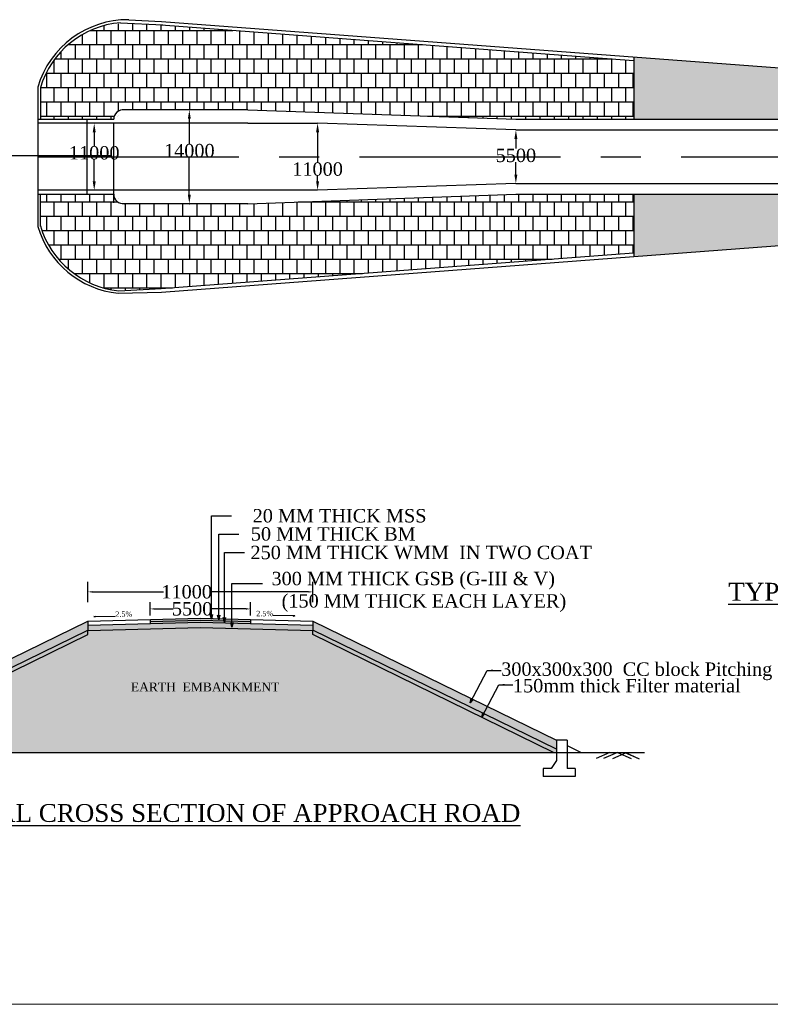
# Model space of a CAD drawing. Header units: millimetres. Extents: x -20950785 to 43207042, y -3207472 to 3168443.
# Tile 25 of 89: x 8473757 to 8557750, y -793794 to -683605. Entities that reach past the tile are written whole.
import ezdxf

# ---------------------------------------------------------------- set-up
doc = ezdxf.new("R2010")
doc.units = ezdxf.units.MM
doc.header["$LTSCALE"] = 60
doc.header["$MEASUREMENT"] = 0
doc.linetypes.add('CENTERX2', pattern=[4, 2.5, -0.5, 0.5, -0.5])
doc.styles.add('style1', font='txt.shx', dxfattribs={"height": 1})
doc.dimstyles.get("Standard").update_dxf_attribs({"dimtxt": 400, "dimasz": 215, "dimexe": 0.18, "dimexo": 0.0625, "dimgap": 0.09, "dimtad": 0, "dimtih": 1, "dimtoh": 1, "dimdec": 0, "dimzin": 4, "dimdsep": 46, "dimtxsty": 'Standard', "dimblk": 'OPEN90', "dimcen": 0, "dimadec": 0, "dimazin": 1, "dimtfac": 1, "dimtdec": 0, "dimtix": 1, "dimtofl": 0, "dimtmove": 0, "dimatfit": 3, "dimldrblk": 'OPEN30', "dimfxl": 1, "dimtolj": 1, "dimtzin": 0, "dimarcsym": 0})
pattern_1 = [(37.5, (2007986.2, 183336.07), (-5.6694022, 173.4141392), [0, -136.8, 0, -153, 0, -146.25]), (7.5, (2007986.2, 183336.07), (159.2799035, 253.993146), [0, -73.8, 0, -123.3, 0, -47.25]), (327.5, (2007875.5, 183336.07), (280.2727676, 0.5093148), [0, -45, 0, -162, 0, -211.5]), (317.5, (2007875.5, 183336.07), (270.551394, 78.990801), [0, -22.5, 0, -106.2, 0, -121.5])]

# ---------------------------------------------------------------- blocks, each defined once
blk = doc.blocks.new('*D109')
at = {"color": 0, "linetype": 'Continuous', "lineweight": -2, "transparency": 16777216}
for p, q in [((8482098, -695196), (8482098, -695196)), ((8482098, -696196), (8482098, -697749)), ((8482098, -701696), (8482098, -699275)), ((8482098, -702696), (8482098, -702696))]:
    blk.add_line(p, q, dxfattribs=at)
for points in [[(8481932, -696196), (8482265, -696196), (8482098, -695196)], [(8481932, -701696), (8482265, -701696), (8482098, -702696)]]:
    blk.add_solid(points, dxfattribs=at)
at = {"layer": 'Defpoints', "color": 0, "linetype": 'Continuous', "lineweight": -2, "transparency": 16777216}
for p in [(8482098, -695196), (8482098, -702696), (8482098, -702696)]:
    blk.add_point(p, dxfattribs=at)
at = {"color": 0, "linetype": 'Continuous', "transparency": 16777216, "insert": (8482098, -698512), "char_height": 500, "attachment_point": 5}
blk.add_mtext('\\A1;{\\fTimes New Roman|b0|i0|c0|p18;\\H3x;11000}', dxfattribs=at)
blk = doc.blocks.new('*D110')
at = {"color": 0, "linetype": 'Continuous', "lineweight": -2, "transparency": 16777216}
for p, q in [((8499279, -695196), (8507091, -695196)), ((8507091, -696196), (8507091, -699567)), ((8507091, -701696), (8507091, -701093)), ((8507091, -702696), (8507091, -702696))]:
    blk.add_line(p, q, dxfattribs=at)
for points in [[(8506924, -696196), (8507258, -696196), (8507091, -695196)], [(8506924, -701696), (8507258, -701696), (8507091, -702696)]]:
    blk.add_solid(points, dxfattribs=at)
at = {"layer": 'Defpoints', "color": 0, "linetype": 'Continuous', "lineweight": -2, "transparency": 16777216}
for p in [(8499279, -695196), (8507091, -702696), (8507091, -702696)]:
    blk.add_point(p, dxfattribs=at)
at = {"color": 0, "linetype": 'Continuous', "transparency": 16777216, "insert": (8507091, -700330), "char_height": 500, "attachment_point": 5}
blk.add_mtext('\\A1;{\\fTimes New Roman|b0|i0|c0|p18;\\H3x;11000}', dxfattribs=at)
blk = doc.blocks.new('*D111')
at = {"color": 0, "linetype": 'Continuous', "lineweight": -2, "transparency": 16777216}
for p, q in [((8529279, -695946), (8529279, -695946)), ((8529279, -696946), (8529279, -698035)), ((8529279, -700946), (8529279, -699561)), ((8529279, -701946), (8529279, -701946))]:
    blk.add_line(p, q, dxfattribs=at)
for points in [[(8529113, -696946), (8529446, -696946), (8529279, -695946)], [(8529113, -700946), (8529446, -700946), (8529279, -701946)]]:
    blk.add_solid(points, dxfattribs=at)
at = {"layer": 'Defpoints', "color": 0, "linetype": 'Continuous', "lineweight": -2, "transparency": 16777216}
for p in [(8529279, -695946), (8529279, -701946), (8529279, -701946)]:
    blk.add_point(p, dxfattribs=at)
at = {"color": 0, "linetype": 'Continuous', "transparency": 16777216, "insert": (8529279, -698798), "char_height": 500, "attachment_point": 5}
blk.add_mtext('\\A1;{\\fTimes New Roman|b0|i0|c0|p18;\\H3x;5500}', dxfattribs=at)
blk = doc.blocks.new('*D116')
at = {"color": 0, "linetype": 'Continuous', "lineweight": -2, "transparency": 16777216}
for p, q in [((8492739, -693696), (8492740, -693696)), ((8492739, -694696), (8492739, -697509)), ((8492739, -703196), (8492739, -699035)), ((8492739, -704196), (8492740, -704196))]:
    blk.add_line(p, q, dxfattribs=at)
for points in [[(8492573, -694696), (8492906, -694696), (8492739, -693696)], [(8492573, -703196), (8492906, -703196), (8492739, -704196)]]:
    blk.add_solid(points, dxfattribs=at)
at = {"layer": 'Defpoints', "color": 0, "linetype": 'Continuous', "lineweight": -2, "transparency": 16777216}
for p in [(8492739, -693696), (8492739, -704196), (8492739, -704196)]:
    blk.add_point(p, dxfattribs=at)
at = {"color": 0, "linetype": 'Continuous', "transparency": 16777216, "insert": (8492739, -698272), "char_height": 500, "attachment_point": 5}
blk.add_mtext('\\A1;{\\fTimes New Roman|b0|i0|c0|p18;\\H3x;14000}', dxfattribs=at)
blk = doc.blocks.new('*D120')
at = {"color": 0, "linetype": 'Continuous', "lineweight": -2, "transparency": 16777216}
for p, q in [((8481376, -747639), (8481376, -747639)), ((8481876, -747639), (8489839, -747639)), ((8506076, -747639), (8495038, -747639)), ((8506576, -747639), (8506576, -747639))]:
    blk.add_line(p, q, dxfattribs=at)
for points in [[(8481876, -747555), (8481876, -747722), (8481376, -747639)], [(8506076, -747555), (8506076, -747722), (8506576, -747639)]]:
    blk.add_solid(points, dxfattribs=at)
at = {"layer": 'Defpoints', "color": 0, "linetype": 'Continuous', "lineweight": -2, "transparency": 16777216}
for p in [(8481376, -747639), (8506576, -747639), (8506576, -747639)]:
    blk.add_point(p, dxfattribs=at)
at = {"color": 0, "linetype": 'Continuous', "transparency": 16777216, "insert": (8492438, -747639), "char_height": 300, "attachment_point": 5}
blk.add_mtext('\\A1;{\\fTimes New Roman|b0|i0|c0|p18;\\H5x;11000}', dxfattribs=at)
blk = doc.blocks.new('*D121')
at = {"color": 0, "linetype": 'Continuous', "lineweight": -2, "transparency": 16777216}
for p, q in [((8488340, -749546), (8488340, -749546)), ((8488840, -749546), (8490929, -749546)), ((8499090, -749546), (8495174, -749546)), ((8499590, -749546), (8499590, -749546))]:
    blk.add_line(p, q, dxfattribs=at)
for points in [[(8488840, -749463), (8488840, -749629), (8488340, -749546)], [(8499090, -749463), (8499090, -749629), (8499590, -749546)]]:
    blk.add_solid(points, dxfattribs=at)
at = {"layer": 'Defpoints', "color": 0, "linetype": 'Continuous', "lineweight": -2, "transparency": 16777216}
for p in [(8488340, -749546), (8499590, -749546), (8499590, -749546)]:
    blk.add_point(p, dxfattribs=at)
at = {"color": 0, "linetype": 'Continuous', "transparency": 16777216, "insert": (8493052, -749546), "char_height": 300, "attachment_point": 5}
blk.add_mtext('\\A1;{\\fTimes New Roman|b0|i0|c0|p18;\\H5x;5500}', dxfattribs=at)

msp = doc.modelspace()

# ---------------------------------------------------------------- hatches: boundary and pattern name
at = {"linetype": 'ByBlock', "lineweight": -2, "ltscale": 2}
h = msp.add_hatch(dxfattribs=at)
h.set_pattern_fill('AR-B88', color=256, scale=200)
edge = h.paths.add_edge_path()
edge.add_line((8542447.8, -688178.7), (8489591, -684195.6))
edge.add_line((8489591, -684195.6), (8484260.7, -684039.1))
edge.add_arc((8485852.8, -694117.2), 10203.1, 98.977169, 163.315216)
edge.add_line((8476079.3, -691187.8), (8476079.3, -694745.6))
edge.add_line((8476079.3, -694745.6), (8484279.3, -694745.6))
edge.add_arc((8485361.9, -694773.9), 1083, 84.657716, 178.5038, ccw=False)
edge.add_line((8485462.7, -693695.6), (8499279.3, -693695.6))
edge.add_line((8499279.3, -693695.6), (8529279.3, -694745.6))
edge.add_line((8529279.3, -694745.6), (8542447.8, -694745.6))
edge.add_line((8542447.8, -694745.6), (8542447.8, -688178.7))
h = msp.add_hatch(dxfattribs=at)
h.set_pattern_fill('AR-CONC', color=256, scale=200)
h.set_pattern_definition([(50, (0, 0), (1434.52037, -125.50427), [150, -1650]), (355, (0, 0), (-277.50267, 1504.38427), [120, -1320]), (100.451444, (119.5, -10.5), (1157.0177, 1378.87998), [127.48038, -1402.28422]), (46.1842, (0, 400), (2134.48266, -331.03856), [225, -2475]), (96.635635, (177.9, 372.4), (1869.3239, 1948.2372), [191.2207, -2103.4275]), (351.184164, (0, 400), (1869.3239, 1948.2372), [180, -1980]), (21, (200, 300), (1193.8141, -805.23778), [150, -1650]), (326, (200, 300), (486.63066, 1450.3001), [120, -1320]), (71.451445, (299.5, 232.9), (1680.44475, 645.0623), [127.48038, -1402.28422]), (37.5, (0, 0), (24.31971, 665.787708), [0, -1304, 0, -1340, 0, -1325]), (7.5, (0, 0), (526.139075, 788.823424), [0, -764, 0, -1274, 0, -505]), (327.5, (-446, 0), (1067.644872, -45.109743), [0, -500, 0, -1560, 0, -2070]), (317.5, (-646, 0), (1166.37234, 200.20996), [0, -650, 0, -1036, 0, -1470])])
h.paths.add_polyline_path([(8446985.7, -684503.3), (8355110.8, -694195), (8355110.8, -694597.2), (8416687.2, -694597.2), (8446687.2, -693547.2), (8446985.7, -693547.2)])
h.paths.add_polyline_path([(8446985.7, -704047.2), (8446687.2, -704047.2), (8416687.2, -702997.2), (8355110.8, -702997.2), (8355110.8, -703399.4), (8446985.7, -713091)])
h.paths.add_polyline_path([(8629591, -703546.7), (8629591, -703145.6), (8542447.8, -703145.6), (8542447.8, -710113.6)])
h.paths.add_polyline_path([(8542447.8, -687777.6), (8542447.8, -694745.6), (8629591, -694745.6), (8629591, -694344.5)])
h = msp.add_hatch(dxfattribs=at)
h.set_pattern_fill('AR-B88', color=256, scale=200)
edge = h.paths.add_edge_path()
edge.add_line((8542447.8, -709712.4), (8542447.8, -703145.6))
edge.add_line((8542447.8, -703145.6), (8529279.3, -703145.6))
edge.add_line((8529279.3, -703145.6), (8499279.3, -704195.6))
edge.add_line((8499279.3, -704195.6), (8485462.7, -704195.6))
edge.add_arc((8485361.9, -703117.3), 1083, 181.4962, 275.342284, ccw=False)
edge.add_line((8484279.3, -703145.6), (8476079.3, -703145.6))
edge.add_line((8476079.3, -703145.6), (8476079.3, -706703.4))
edge.add_arc((8485902.6, -703742), 10259.9, 196.77641, 261.139592)
edge.add_line((8484322.2, -713879.5), (8489591, -713695.6))
edge.add_line((8489591, -713695.6), (8542447.8, -709712.4))
at = {"linetype": 'Continuous'}
h = msp.add_hatch(dxfattribs=at)
h.set_pattern_fill('HONEY', color=256, scale=3000)
h.set_pattern_definition([(0, (2007986.2, 183336.07), (562.5, 324.759526), [375, -750]), (120, (2007986.2, 183336.07), (-562.5, 324.759526), [375, -750]), (60, (2007986.2, 183336.07), (1e-13, 649.519053), [-750, 375])])
h.paths.add_polyline_path([(8454124, -764250.2), (8454124, -765252.3), (8481376.1, -751907.6), (8481376.1, -750910.7), (8481364.8, -750911)])
h.paths.add_polyline_path([(8533828.1, -765252.3), (8533828.1, -764250.7), (8506576.1, -750911), (8506576.1, -751907.6)])
h = msp.add_hatch(dxfattribs=at)
h.set_pattern_fill('AR-CONC', color=256, scale=90)
h.set_pattern_definition([(50, (2007986.2, 183336.07), (645.534164, -56.47692), [67.5, -742.5]), (355, (2007986.2, 183336.07), (-124.8762, 676.97292), [54, -594]), (100.451444, (2008040, 183331.36), (520.65796, 620.49599), [57.36617, -631.0279]), (46.1842, (2007986.2, 183516.1), (960.5172, -148.96735), [101.25, -1113.75]), (96.635635, (2008066.2, 183503.65), (841.19575, 876.70674), [86.04931, -946.54238]), (351.184164, (2007986.2, 183516.1), (841.19575, 876.70674), [81, -891]), (21, (2008076.2, 183471.07), (537.216347, -362.357), [67.5, -742.5]), (326, (2008076.2, 183471.07), (218.9838, 652.63504), [54, -594]), (71.451445, (2008120.97, 183440.9), (756.20014, 290.27804), [57.36617, -631.0279]), (37.5, (2007986.2, 183336.07), (10.94387, 299.6044684), [0, -586.8, 0, -603, 0, -596.25]), (7.5, (2007986.2, 183336.07), (236.762584, 354.97054), [0, -343.8, 0, -573.3, 0, -227.25]), (327.5, (2007785.5, 183336.07), (480.4401926, -20.299385), [0, -225, 0, -702, 0, -931.5]), (317.5, (2007695.5, 183336.07), (524.867552, 90.094484), [0, -292.5, 0, -466.2, 0, -661.5])])
h.paths.add_polyline_path([(8493976.1, -751045.8), (8481376.1, -751360.8), (8481376.1, -751945.8), (8493976.1, -751630.8)])
h.paths.add_polyline_path([(8506576.1, -751360.8), (8493976.1, -751045.8), (8493976.1, -751630.8), (8506576.1, -751945.8)])
h = msp.add_hatch(dxfattribs=at)
h.set_pattern_fill('AR-CONC', color=256, scale=60)
h.set_pattern_definition([(50, (2007986.2, 183336.07), (430.35611, -37.651281), [45, -495]), (355, (2007986.2, 183336.07), (-83.2508, 451.31528), [36, -396]), (100.4514445, (2008022.06, 183332.93), (347.105308, 413.663995), [38.244115, -420.685267]), (46.1842, (2007986.2, 183456.07), (640.3448, -99.31157), [67.5, -742.5]), (96.635635, (2008039.56, 183447.8), (560.79717, 584.47116), [57.366205, -631.028256]), (351.184164, (2007986.2, 183456.07), (560.79717, 584.47116), [54, -594]), (21, (2008046.2, 183426.07), (358.144231, -241.571334), [45, -495]), (326, (2008046.2, 183426.07), (145.9892, 435.090027), [36, -396]), (71.451445, (2008076.04, 183405.94), (504.133426, 193.518692), [38.244114, -420.685267]), (37.5, (2007986.2, 183336.07), (7.2959132, 199.7363123), [0, -391.2, 0, -402, 0, -397.5]), (7.5, (2007986.2, 183336.07), (157.8417225, 236.647027), [0, -229.2, 0, -382.2, 0, -151.5]), (327.5, (2007852.4, 183336.07), (320.2934617, -13.532923), [0, -150, 0, -468, 0, -621]), (317.5, (2007792.4, 183336.07), (349.911702, 60.062989), [0, -195, 0, -310.8, 0, -441])])
h.paths.add_polyline_path([(8493976.1, -750595.7), (8488351.1, -750736.3), (8488351.1, -750961.4), (8493976.1, -750820.8)])
h.paths.add_polyline_path([(8493976.1, -750595.7), (8493976.1, -750820.8), (8499601.1, -750961.4), (8499601.1, -750736.3)])
h.paths.add_polyline_path([(8493976.1, -750820.8), (8493976.1, -751045.8), (8499601.1, -751186.5), (8499601.1, -750961.4)])
h.paths.add_polyline_path([(8493976.1, -750820.8), (8488351.1, -750961.4), (8488351.1, -751186.5), (8493976.1, -751045.8)])
h = msp.add_hatch(dxfattribs=at)
h.set_pattern_fill('AR-SAND', color=256, scale=90)
h.set_pattern_definition(pattern_1)
h.paths.add_polyline_path([(8481397.4, -752398.2), (8481374.3, -751908.4), (8454124, -765252.3), (8454124, -765595.8), (8454445.8, -765595.8)])
h = msp.add_hatch(dxfattribs=at)
h.set_pattern_fill('AR-SAND', color=256, scale=1000)
h.set_pattern_definition([(37.5, (6385593.8, -677710.7), (-62.9934, 1926.8238), [0, -1520, 0, -1700, 0, -1625]), (7.5, (6385593.8, -677710.7), (1769.7767, 2822.146), [0, -820, 0, -1370, 0, -525]), (327.5, (6384363.8, -677710.7), (3114.1419, 5.659), [0, -500, 0, -1800, 0, -2350]), (317.5, (6384363.8, -677710.7), (3006.1266, 877.6756), [0, -250, 0, -1180, 0, -1350])])
h.paths.add_polyline_path([(8493976.1, -751630.8), (8481376.1, -751945.8), (8481397.4, -752398.2), (8454445.8, -765595.8), (8493976.1, -765595.8)])
h.paths.add_polyline_path([(8506554.8, -752398.2), (8506576.1, -751945.8), (8493976.1, -751630.8), (8493976.1, -765595.8), (8533506.4, -765595.8)])
h = msp.add_hatch(dxfattribs=at)
h.set_pattern_fill('AR-SAND', color=256, scale=90)
h.set_pattern_definition(pattern_1)
h.paths.add_polyline_path([(8506576.1, -751907.6), (8506576.1, -751945.8), (8506554.8, -752398.2), (8533506.4, -765595.8), (8533828.1, -765595.8), (8533828.1, -765252.3)])

# ---------------------------------------------------------------- linework, layer by layer
at = {"linetype": 'ByBlock', "lineweight": -2, "ltscale": 2}
for p, q in [((8485026.7, -683947.5), (8489765.9, -684195.6)), ((8485966.9, -683605.4), (8489611.9, -683796.1)), ((8489591, -684195.6), (8542447.8, -688178.7)), ((8489621.1, -683796.7), (8629621.1, -694346.7)), ((8542465.8, -687778.9), (8542465.8, -694745.6)), ((8484241.2, -695195.6), (8484241.2, -704113.5)), ((8539591, -694745.6), (8539991, -694745.6)), ((8507090.8, -702695.6), (8499279.3, -702695.6)), ((8489621.1, -714094.5), (8629621.1, -703544.5)), ((8542465.8, -703145.6), (8542465.8, -710112.2)), ((8489591, -713695.6), (8542447.8, -709712.4)), ((8484843.4, -713947.2), (8489591, -713695.6)), ((8484759.2, -714220.7), (8489612.2, -714095))]:
    msp.add_line(p, q, dxfattribs=at)
at = {"linetype": 'Continuous'}
for p, q in [((8475779.3, -691145.9), (8475779.3, -706745.2)), ((8476079.3, -691145.9), (8476079.3, -694745.6)), ((8499279.3, -693695.6), (8485261.1, -693695.6)), ((8475779.3, -694745.6), (8484279.3, -694745.6)), ((8499279.3, -695195.6), (8475779.3, -695195.6)), ((8481279.3, -694745.6), (8481279.3, -703145.6)), ((8529279.3, -695945.6), (8507091.4, -695195.6)), ((8529279.3, -694745.6), (8629591, -694745.6)), ((8468187.2, -698797.2), (8483990.3, -698797.2)), ((8499279.3, -702695.6), (8475779.3, -702695.6)), ((8529292.6, -701945.4), (8507091, -702695.6)), ((8475779.3, -703145.6), (8484279.3, -703145.6)), ((8476079.3, -706745.2), (8476079.3, -703145.6)), ((8529279.3, -703145.6), (8629591, -703145.6)), ((8499279.3, -704195.6), (8485261.1, -704195.6)), ((8481376.1, -748779.4), (8481376.1, -746498.2)), ((8506576.1, -748779.4), (8506576.1, -746498.2)), ((8488339.8, -750287.9), (8488339.8, -748803.8)), ((8499589.8, -750287.9), (8499589.8, -748803.8)), ((8481376.1, -750910.7), (8481376.1, -751945.8)), ((8488351.1, -750736.3), (8488351.1, -751186.5)), ((8499601.1, -750736.3), (8499601.1, -751186.5)), ((8499601.1, -750736.3), (8499601.1, -751186.5)), ((8506576.1, -750910.7), (8506576.1, -751945.8)), ((8533828.1, -764250.7), (8533828.1, -766500.7)), ((8535028.1, -764250.7), (8533828.1, -764250.7)), ((8535028.1, -764250.7), (8535028.1, -767400.7)), ((8445827.3, -765595.8), (8543680.5, -765595.8)), ((8533828.1, -766500.7), (8533228.1, -767400.7)), ((8533228.1, -767400.7), (8532328.1, -767400.7)), ((8532328.1, -767400.7), (8532328.1, -768300.7)), ((8535928.1, -767400.7), (8535028.1, -767400.7)), ((8535928.1, -767400.7), (8535928.1, -768300.7)), ((8535928.1, -768300.7), (8532328.1, -768300.7))]:
    msp.add_line(p, q, dxfattribs=at)
at = {"linetype": 'Continuous', "ltscale": 500}
for p, q in [((8529279.3, -695945.6), (8629591, -695945.6)), ((8529286.9, -701945.6), (8629591, -701945.6))]:
    msp.add_line(p, q, dxfattribs=at)
at = {"linetype": 'CENTERX2', "ltscale": 150}
msp.add_line((8475779.3, -698945.6), (8629591, -698945.6), dxfattribs=at)
for p, q in [((8539801.1, -765595.8), (8538261.6, -766275.6)), ((8540635.4, -765624.2), (8539095.9, -766304)), ((8541637.8, -765658.3), (8540098.3, -766338)), ((8540635.4, -765624.2), (8542175, -766304)), ((8541469.7, -765595.8), (8543009.3, -766275.6)), ((8541544.5, -765629.9), (8543084.1, -766309.7))]:
    msp.add_line(p, q)
at = {"lineweight": 5}
msp.add_line((8641735.8, -793794.3), (8343254, -793794.3), dxfattribs=at)
at = {"linetype": 'Continuous'}
for points in [[(8499279.3, -693695.6), (8529279.3, -694745.6)], [(8499279.3, -704195.6), (8529279.3, -703145.6)], [(8454123, -764250.7), (8481364.8, -750911)], [(8481364.8, -750911), (8493976.1, -750595.7), (8506587.3, -750911)], [(8481364.8, -750911), (8493976.1, -750595.7), (8506587.3, -750911)], [(8481370.5, -751135.9), (8481376.1, -751135.8)], [(8481376.1, -751360.8), (8493976.1, -751045.8), (8506576.1, -751360.8)], [(8481376.1, -751360.8), (8493976.1, -751045.8), (8506576.1, -751360.8)], [(8488351.1, -750961.4), (8493976.1, -750820.8), (8499601.1, -750961.4)], [(8506576.1, -750911), (8533828.1, -764250.7)], [(8506576.1, -751135.8), (8506581.7, -751135.9)], [(8454124, -765252.3), (8481376.1, -751907.6)], [(8454445.8, -765595.8), (8481397.4, -752398.2), (8481376.1, -751945.8)], [(8481376.1, -751945.8), (8493976.1, -751630.8), (8506576.1, -751945.8)], [(8533506.4, -765595.8), (8506554.8, -752398.2), (8506576.1, -751945.8)], [(8533828.1, -765252.3), (8506576.1, -751907.6)], [(8535028.1, -764838.1), (8536576.1, -765595.8)]]:
    msp.add_lwpolyline(points, dxfattribs=at)
for centre, radius, start, end in [((8485866.6, -694122.1), 10517.2, 89.45362, 163.562039), ((8485853.8, -694118.7), 10204.7, 94.649119, 163.44031), ((8485361.9, -694773.9), 1083, 84.657716, 178.5038), ((8485361.9, -703117.3), 1083, 181.4962, 275.342284), ((8485860.6, -703766.4), 10512.2, 196.461282, 263.986175), ((8485903.3, -703740.9), 10261.2, 196.650136, 264.07102)]:
    msp.add_arc(centre, radius, start, end, dxfattribs=at)

# ---------------------------------------------------------------- texts
at = {"linetype": 'Continuous', "attachment_point": 4}
for s, insert, char_height, width in [('{\\fTimes New Roman|b0|i0|c0|p18;       \\H1.66667x;20 MM THICK MSS}', (8497447.6, -739130.9), 900, 22391.218), ('{\\fTimes New Roman|b0|i0|c0|p18;    \\H1.66667x;50 MM THICK BM }', (8498263.3, -741163.9), 900, 22391.218), ('{\\fTimes New Roman|b0|i0|c0|p18;  \\H1.66667x;250 MM THICK WMM  IN TWO COAT\\H0.6x; }', (8498901.8, -743244.2), 900, 40628.229), ('{\\fTimes New Roman|b0|i0|c0|p18;300 MM THICK GSB (G-III & V)                               (150 MM THICK EACH LAYER)}', (8501935.4, -747638.8), 1500, 47792.249)]:
    msp.add_mtext(s, dxfattribs=dict(at, insert=insert, char_height=char_height, width=width))
at = {"char_height": 2073.6, "attachment_point": 1, "style": 'style1'}
for s, insert in [('{\\fTimes New Roman|b0|i0|c0|p18;\\H0.96451x;\\LTYPICAL CROSS SECTION\\l \\P         \\LOF TOE WALL\\l    \\H1.0368x;                   }', (8553050.5, -746626.4)), ('{\\fTimes New Roman|b0|i0|c0|p18;\\H0.48225x;EARTH  EMBANKMENT\\H2.0736x;                         }', (8486200.9, -757781.4)), ('{\\fTimes New Roman|b0|i0|c0|p18;\\H0.96451x;\\LTYPICAL CROSS SECTION OF APPROACH ROAD\\l \\H1.0368x;                        }', (8462386.1, -771381.8))]:
    msp.add_mtext(s, dxfattribs=dict(at, insert=insert))
at = {"linetype": 'Continuous'}
for s, insert, char_height, attachment_point in [('{\\fTimes New Roman|b0|i0|c0|p18;\\H0.66667x;2.5\\C256;%}\\~', (8484451.1, -750133.7), 900, 4), ('{\\fTimes New Roman|b0|i0|c0|p18;\\H0.66667x;2.5\\C256;%}\\~', (8502131.2, -750069), 900, 6), ('{\\fTimes New Roman|b0|i0|c0|p18;300x300x300  CC block Pitching}', (8527639.7, -756531.6), 1500, 4), ('{\\fTimes New Roman|b0|i0|c0|p18;150mm thick Filter material }', (8528948.8, -758146.3), 1500, 4)]:
    msp.add_mtext(s, dxfattribs=dict(at, insert=insert, char_height=char_height, attachment_point=attachment_point))

# ---------------------------------------------------------------- dimensions: what is measured, and where the dimension line sits
for base, p1, p2, text, picture, middle in [((8492739.4, -704195.6), (8492739.4, -693695.6), (8492739.4, -704195.6), '{\\fTimes New Roman|b0|i0|c0|p18;\\H3x;14000}', '*D116', (8492739.4, -698272.3)), ((8482098.2, -702695.6), (8482098.2, -695195.6), (8482098.2, -702695.6), '{\\fTimes New Roman|b0|i0|c0|p18;\\H3x;11000}', '*D109', (8482098.2, -698511.6)), ((8507091, -702695.6), (8499279.3, -695195.6), (8507091, -702695.6), '{\\fTimes New Roman|b0|i0|c0|p18;\\H3x;11000}', '*D110', (8507091, -700330)), ((8529279.3, -701945.6), (8529279.3, -695945.6), (8529279.3, -701945.6), '{\\fTimes New Roman|b0|i0|c0|p18;\\H3x;5500}', '*D111', (8529279.3, -698797.6))]:
    dim = msp.add_linear_dim(base=base, p1=p1, p2=p2, angle=90, text=text, dimstyle='Standard', override={"dimtxt": 500, "dimasz": 1000, "dimfxl": 300}, dxfattribs=at)
    dim.commit()
    dim.dimension.update_dxf_attribs({"geometry": picture, "text_midpoint": middle, "dimtype": 160})
for base, p1, p2, text, picture, middle in [((8506576.1, -747638.8), (8481376.1, -747638.8), (8506576.1, -747638.8), '{\\fTimes New Roman|b0|i0|c0|p18;\\H5x;11000}', '*D120', (8492438.4, -747638.8)), ((8499589.8, -749545.9), (8488339.8, -749545.9), (8499589.8, -749545.9), '{\\fTimes New Roman|b0|i0|c0|p18;\\H5x;5500}', '*D121', (8493051.8, -749545.9))]:
    dim = msp.add_linear_dim(base=base, p1=p1, p2=p2, text=text, dimstyle='Standard', override={"dimtxt": 300, "dimasz": 500, "dimfxl": 300}, dxfattribs=at)
    dim.commit()
    dim.dimension.update_dxf_attribs({"geometry": picture, "text_midpoint": middle, "dimtype": 160})

# ---------------------------------------------------------------- leaders
for points in [[(8495211, -750680.5), (8495211, -739130.9), (8497447.3, -739130.9)], [(8496026.7, -750757.9), (8496026.7, -741163.9), (8498263, -741163.9)], [(8496665.2, -751016.2), (8496665.2, -743244.2), (8498901.5, -743244.2)]]:
    msp.add_leader(points, dimstyle='Standard', override={"dimtxt": 300, "dimasz": 500, "dimfxl": 300}, dxfattribs=at)
at = {"linetype": 'Continuous', "annotation_type": 0, "has_hookline": 1}
for points, override, hookline_direction, text_width in [([(8497510.9, -751571.2), (8497510.9, -746712.7), (8500914.4, -746712.7)], {"dimtxt": 300, "dimasz": 500, "dimfxl": 300}, 0, 30947.4), ([(8482052.3, -750396.7), (8484451, -750343.7)], {"dimtxt": 300, "dimasz": 200, "dimfxl": 300}, 0, 1826.4), ([(8504530, -750332), (8502131.3, -750279)], {"dimtxt": 300, "dimasz": 200, "dimfxl": 300}, 1, 1826.4), ([(8524165.8, -760042.1), (8526049.5, -756443.9), (8526713.2, -756443.9), (8526508.3, -756443.9), (8527639.6, -756443.9)], {"dimtxt": 300, "dimasz": 500, "dimfxl": 300}, 0, 29525.2), ([(8525474.9, -761656.8), (8527358.7, -758058.6), (8528022.4, -758058.6), (8527817.4, -758058.6), (8528948.7, -758058.6)], {"dimtxt": 300, "dimasz": 500, "dimfxl": 300}, 0, 24606.7)]:
    msp.add_leader(points, dimstyle='Standard', override=override, dxfattribs=dict(at, hookline_direction=hookline_direction, text_width=text_width))

doc.saveas('drawing.dxf')
